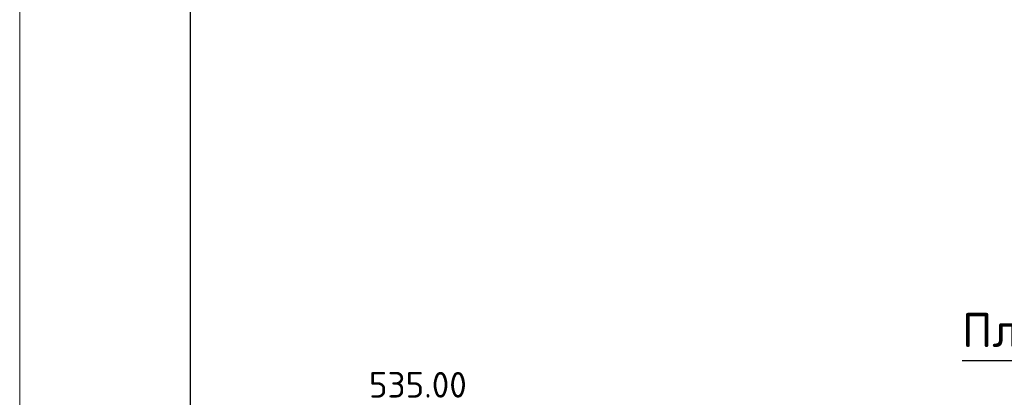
# Model space of a CAD drawing. Header units: millimetres. Extents: x -2765404 to 169935, y -239948 to 1313256.
# Tile 71 of 87: x -121539 to -110000, y -36973 to -32550. Entities that reach past the tile are written whole.
import ezdxf

# ---------------------------------------------------------------- set-up
doc = ezdxf.new("R2010")
doc.units = ezdxf.units.MM
for name, color, linetype in [('PDF _0', 7, 'Continuous'), ('PDF _Текст', 7, 'Continuous'), ('PDF _ЭМ', 7, 'Continuous')]:
    doc.layers.add(name, color=color, linetype=linetype)
doc.styles.add('PDF ISOCPEUR', font='isocpeur.ttf')

msp = doc.modelspace()

# ---------------------------------------------------------------- linework, layer by layer
at = {"layer": 'PDF _0', "lineweight": 25}
msp.add_lwpolyline([(-110494.8, -36541.9), (-106335.4, -36541.9), (-106215.9, -36541.9)], dxfattribs=at)
at = {"layer": 'PDF _ЭМ', "lineweight": 20}
msp.add_lwpolyline([(-121538.6, -53733.9), (-121538.6, -24039.9), (-79543.4, -24039.9), (-79543.4, -53733.9), (-121538.6, -53733.9), (-121538.6, -24039.9)], dxfattribs=at)
at = {"layer": 'PDF _ЭМ', "lineweight": 30}
msp.add_lwpolyline([(-119540.2, -44736.3), (-120740.2, -44736.3), (-120740.2, -53236.7), (-119540.2, -53236.7), (-80040.6, -53236.7), (-80040.6, -24537.1), (-119540.2, -24537.1), (-119540.2, -53236.7)], dxfattribs=at)

# ---------------------------------------------------------------- texts
at = {"layer": 'PDF _Текст', "insert": (-110494.8, -36385.9), "char_height": 399.981, "attachment_point": 7, "style": 'PDF ISOCPEUR'}
msp.add_mtext('План котлавана.', dxfattribs=at)
at = {"layer": 'PDF _Текст', "color": 1, "insert": (-117446.2, -36976.9), "char_height": 299.99, "attachment_point": 7, "style": 'PDF ISOCPEUR'}
msp.add_mtext('535.00', dxfattribs=at)

doc.saveas('drawing.dxf')
